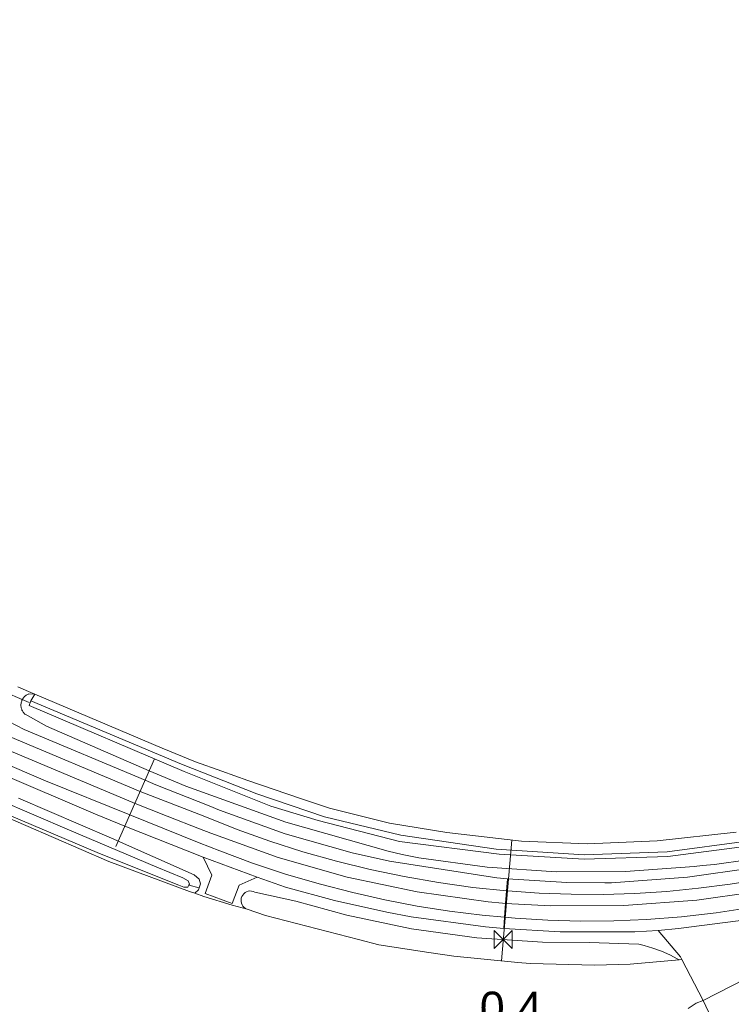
# Model space of a CAD drawing. Extents: x 140829 to 145054, y 448512 to 451778.
# Tile 21 of 152: x 141425 to 141513, y 449470 to 449592. Entities that reach past the tile are written whole.
import ezdxf
from ezdxf import colors
from ezdxf.entities.mleader import LeaderData, LeaderLine
from ezdxf.math import Vec2, Vec3

# ---------------------------------------------------------------- set-up
doc = ezdxf.new("R2010")
doc.units = 0
doc.header["$MEASUREMENT"] = 0
for name, color, linetype in [('geometrie2dBegroeidTerreindeel', 7, 'Continuous'), ('geometrie2dOnbegroeidTerreindeel', 7, 'Continuous'), ('geometrie2dOndersteunendWaterdeel', 7, 'Continuous'), ('geometrie2dOndersteunendWegdeel', 7, 'Continuous'), ('geometrie2dOverigeConstructie', 7, 'Continuous'), ('geometrie2dWaterdeel', 7, 'Continuous'), ('geometrie2dWegdeel', 7, 'Continuous'), ('HMPAL', 1, 'Continuous'), ('PPALHM', 10, 'Continuous')]:
    doc.layers.add(name, color=color, linetype=linetype)
doc.styles.get("Standard").update_dxf_attribs({"font": 'arial.ttf'})

msp = doc.modelspace()

# ---------------------------------------------------------------- linework, layer by layer
at = {"layer": 'geometrie2dBegroeidTerreindeel', "linetype": 'Continuous', "lineweight": 0}
for p, q in [((141425.72, 449508.75), (141424.4, 449509.31)), ((141426.5, 449508.42), (141425.72, 449508.75)), ((141442.4, 449501.71), (141426.5, 449508.42)), ((141446.55, 449500.01), (141442.4, 449501.71)), ((141449.8, 449498.83), (141446.55, 449500.01)), ((141453.06, 449497.67), (141449.8, 449498.83)), ((141456.32, 449496.54), (141453.06, 449497.67)), ((141415.94, 449496.13), (141435.75, 449487.59)), ((141459.6, 449495.43), (141456.32, 449496.54)), ((141463.21, 449494.23), (141459.6, 449495.43)), ((141470.71, 449492.37), (141463.21, 449494.23)), ((141477.86, 449491.19), (141470.71, 449492.37)), ((141487.16, 449490.11), (141477.86, 449491.19)), ((141513.88, 449491.22), (141504.05, 449490.14)), ((141495.34, 449489.8), (141487.16, 449490.11)), ((141504.05, 449490.14), (141495.34, 449489.8)), ((141435.75, 449487.59), (141445.79, 449483.87)), ((141445.79, 449483.87), (141446.44, 449483.64)), ((141446.44, 449483.64), (141447.57, 449483.24)), ((141447.57, 449483.24), (141451.1, 449482.15)), ((141451.1, 449482.15), (141452.95, 449481.66)), ((141452.95, 449481.66), (141455.27, 449480.86)), ((141455.27, 449480.86), (141466.84, 449477.87)), ((141466.84, 449477.87), (141469.37, 449477.21)), ((141469.37, 449477.21), (141475.6, 449476.24)), ((141475.6, 449476.24), (141478.73, 449475.81)), ((141478.73, 449475.81), (141486.67, 449475)), ((141500.68, 449474.8), (141506.78, 449475.36)), ((141506.78, 449475.36), (141507.13, 449475.38)), ((141507.13, 449475.38), (141509.77, 449470.28)), ((141486.67, 449475), (141488.22, 449474.9)), ((141488.22, 449474.9), (141496.29, 449474.67)), ((141496.29, 449474.67), (141500.68, 449474.8)), ((141509.77, 449470.28), (141508.91, 449469.97)), ((141508.91, 449469.97), (141507.9, 449469.29))]:
    msp.add_line(p, q, dxfattribs=at)
at = {"layer": 'geometrie2dOnbegroeidTerreindeel', "linetype": 'Continuous', "lineweight": 0}
for p, q in [((141509.77, 449470.28), (141515.06, 449472.97)), ((141511.09, 449467.48), (141509.77, 449470.28))]:
    msp.add_line(p, q, dxfattribs=at)
at = {"layer": 'geometrie2dOndersteunendWaterdeel', "linetype": 'Continuous', "lineweight": 0}
for p, q in [((141425.28, 449508.15), (141425.36, 449508.22)), ((141425.36, 449508.22), (141425.45, 449508.28)), ((141425.45, 449508.28), (141425.53, 449508.34)), ((141425.53, 449508.34), (141425.63, 449508.39)), ((141425.63, 449508.39), (141425.72, 449508.43)), ((141425.72, 449508.43), (141425.75, 449508.44)), ((141425.75, 449508.44), (141426.5, 449508.42)), ((141426.5, 449508.42), (141426.04, 449507.57)), ((141426.04, 449507.57), (141426.5, 449508.42)), ((141426.5, 449508.42), (141442.4, 449501.71)), ((141426.5, 449508.42), (141426.5, 449508.42)), ((141424.79, 449507.15), (141424.8, 449507.25)), ((141424.79, 449507.04), (141424.79, 449507.15)), ((141424.79, 449506.94), (141424.79, 449507.04)), ((141424.8, 449507.25), (141424.82, 449507.35)), ((141424.82, 449507.35), (141424.85, 449507.45)), ((141424.85, 449507.45), (141424.88, 449507.55)), ((141424.88, 449507.55), (141424.92, 449507.65)), ((141424.92, 449507.65), (141424.95, 449507.73)), ((141424.95, 449507.73), (141424.96, 449507.74)), ((141424.96, 449507.74), (141425.01, 449507.83)), ((141425.01, 449507.83), (141425.07, 449507.92)), ((141425.07, 449507.92), (141425.14, 449508)), ((141425.14, 449508), (141425.21, 449508.08)), ((141425.21, 449508.08), (141425.28, 449508.15)), ((141426.04, 449507.57), (141425.81, 449507.02)), ((141425.81, 449507.02), (141445.14, 449498.8)), ((141425.81, 449507.02), (141425.81, 449507.02)), ((141444.78, 449499.71), (141426.04, 449507.57)), ((141424.8, 449506.84), (141424.79, 449506.94)), ((141424.82, 449506.73), (141424.8, 449506.84)), ((141424.85, 449506.63), (141424.82, 449506.73)), ((141424.88, 449506.53), (141424.85, 449506.63)), ((141424.92, 449506.44), (141424.88, 449506.53)), ((141424.97, 449506.34), (141424.92, 449506.44)), ((141425.02, 449506.25), (141424.97, 449506.34)), ((141425.08, 449506.17), (141425.02, 449506.25)), ((141425.14, 449506.08), (141425.08, 449506.17)), ((141425.21, 449506.01), (141425.14, 449506.08)), ((141425.29, 449505.94), (141425.21, 449506.01)), ((141425.3, 449505.92), (141425.29, 449505.94)), ((141427.97, 449504.44), (141425.3, 449505.92)), ((141440.77, 449498.88), (141427.97, 449504.44)), ((141442.4, 449501.71), (141446.55, 449500.01)), ((141430.85, 449491.47), (141411.26, 449499.88)), ((141454.18, 449495.99), (141444.78, 449499.71)), ((141446.55, 449500.01), (141449.8, 449498.83)), ((141410.73, 449498.71), (141434.56, 449488.58)), ((141442.26, 449498.24), (141440.77, 449498.88)), ((141445.14, 449498.8), (141455.9, 449494.49)), ((141449.8, 449498.83), (141453.06, 449497.67)), ((141445.34, 449496.97), (141442.26, 449498.24)), ((141453.06, 449497.67), (141456.32, 449496.54)), ((141435.75, 449487.59), (141415.94, 449496.13)), ((141457.8, 449492.48), (141445.34, 449496.97)), ((141462.61, 449493.15), (141454.18, 449495.99)), ((141456.32, 449496.54), (141459.6, 449495.43)), ((141424.47, 449495.45), (141436.06, 449490.51)), ((141459.6, 449495.43), (141463.21, 449494.23)), ((141455.9, 449494.49), (141461.81, 449492.71)), ((141463.21, 449494.23), (141470.71, 449492.37)), ((141470.54, 449488.86), (141457.8, 449492.48)), ((141461.81, 449492.71), (141471.96, 449490.08)), ((141472.11, 449490.85), (141462.61, 449493.15)), ((141470.71, 449492.37), (141477.86, 449491.19)), ((141441.72, 449486.89), (141430.85, 449491.47)), ((141477.86, 449491.19), (141487.16, 449490.11)), ((141504.05, 449490.14), (141513.88, 449491.22)), ((141436.06, 449490.51), (141446.35, 449485.91)), ((141471.96, 449490.08), (141484.38, 449488.48)), ((141484, 449489.13), (141472.11, 449490.85)), ((141487.16, 449490.11), (141495.34, 449489.8)), ((141495.34, 449489.8), (141504.05, 449490.14)), ((141515.2, 449490.11), (141505.27, 449488.77)), ((141472.29, 449488.44), (141470.54, 449488.86)), ((141494.94, 449488.4), (141484, 449489.13)), ((141505.27, 449488.77), (141494.94, 449488.4)), ((141505.36, 449488.23), (141515.25, 449489.51)), ((141434.56, 449488.58), (141444.44, 449484.63)), ((141445.79, 449483.87), (141435.75, 449487.59)), ((141474.34, 449488.06), (141472.29, 449488.44)), ((141482.87, 449486.89), (141474.34, 449488.06)), ((141484.38, 449488.48), (141494.93, 449487.86)), ((141494.93, 449487.86), (141505.36, 449488.23)), ((141515.29, 449487.81), (141511.18, 449487.22)), ((141444.96, 449485.55), (141441.72, 449486.89)), ((141491.46, 449486.31), (141482.87, 449486.89)), ((141500.08, 449486.34), (141491.46, 449486.31)), ((141508.67, 449486.96), (141500.08, 449486.34)), ((141509.7, 449487.07), (141508.67, 449486.96)), ((141511.18, 449487.22), (141509.7, 449487.07)), ((141445.61, 449485.18), (141444.96, 449485.55)), ((141445.8, 449484.77), (141445.61, 449485.18)), ((141446.35, 449485.91), (141446.99, 449485.38)), ((141446.99, 449485.38), (141447.16, 449484.81)), ((141444.44, 449484.63), (141445.06, 449484.4)), ((141445.06, 449484.4), (141445.58, 449484.39)), ((141445.58, 449484.39), (141445.72, 449484.63)), ((141445.72, 449484.63), (141445.8, 449484.77)), ((141446.98, 449484.29), (141445.72, 449484.63)), ((141445.72, 449484.63), (141446.98, 449484.29)), ((141446.44, 449483.64), (141445.79, 449483.87)), ((141446.9, 449484.07), (141446.44, 449483.64)), ((141446.98, 449484.29), (141446.9, 449484.07)), ((141447.16, 449484.81), (141446.98, 449484.29)), ((141508.91, 449469.97), (141509.77, 449470.28)), ((141509.77, 449470.28), (141511.09, 449467.48)), ((141507.9, 449469.29), (141508.91, 449469.97))]:
    msp.add_line(p, q, dxfattribs=at)
at = {"layer": 'geometrie2dOndersteunendWegdeel', "linetype": 'Continuous', "lineweight": 0}
for p, q in [((141424.4, 449509.31), (141425.72, 449508.75)), ((141425.36, 449508.22), (141425.28, 449508.15)), ((141425.45, 449508.28), (141425.36, 449508.22)), ((141425.53, 449508.34), (141425.45, 449508.28)), ((141425.63, 449508.39), (141425.53, 449508.34)), ((141425.72, 449508.43), (141425.63, 449508.39)), ((141425.72, 449508.75), (141426.5, 449508.42)), ((141425.75, 449508.44), (141425.72, 449508.43)), ((141426.5, 449508.42), (141425.75, 449508.44)), ((141424.8, 449507.25), (141424.79, 449507.15)), ((141424.79, 449507.15), (141424.79, 449507.04)), ((141424.79, 449507.04), (141424.79, 449506.94)), ((141424.82, 449507.35), (141424.8, 449507.25)), ((141424.85, 449507.45), (141424.82, 449507.35)), ((141424.88, 449507.55), (141424.85, 449507.45)), ((141424.92, 449507.65), (141424.88, 449507.55)), ((141424.95, 449507.73), (141424.92, 449507.65)), ((141424.96, 449507.74), (141424.95, 449507.73)), ((141425.01, 449507.83), (141424.96, 449507.74)), ((141425.07, 449507.92), (141425.01, 449507.83)), ((141425.14, 449508), (141425.07, 449507.92)), ((141425.21, 449508.08), (141425.14, 449508)), ((141425.28, 449508.15), (141425.21, 449508.08)), ((141424.79, 449506.94), (141424.8, 449506.84)), ((141424.8, 449506.84), (141424.82, 449506.73)), ((141424.82, 449506.73), (141424.85, 449506.63)), ((141424.85, 449506.63), (141424.88, 449506.53)), ((141424.88, 449506.53), (141424.92, 449506.44)), ((141424.92, 449506.44), (141424.97, 449506.34)), ((141424.97, 449506.34), (141425.02, 449506.25)), ((141425.02, 449506.25), (141425.08, 449506.17)), ((141425.08, 449506.17), (141425.14, 449506.08)), ((141425.14, 449506.08), (141425.21, 449506.01)), ((141425.21, 449506.01), (141425.29, 449505.94)), ((141425.29, 449505.94), (141425.3, 449505.92)), ((141425.3, 449505.92), (141427.97, 449504.44)), ((141425.18, 449504.01), (141423.29, 449505.02)), ((141440.26, 449497.71), (141425.18, 449504.01)), ((141427.97, 449504.44), (141440.77, 449498.88)), ((141418.65, 449500.06), (141434.07, 449493.48)), ((141440.77, 449498.88), (141442.26, 449498.24)), ((141441.61, 449497.15), (141440.26, 449497.71)), ((141442.26, 449498.24), (141445.34, 449496.97)), ((141448.25, 449494.51), (141441.61, 449497.15)), ((141445.34, 449496.97), (141457.8, 449492.48)), ((141436.06, 449490.51), (141424.47, 449495.45)), ((141449.53, 449493.99), (141448.25, 449494.51)), ((141457.69, 449491.05), (141449.53, 449493.99)), ((141434.07, 449493.48), (141437.75, 449492)), ((141457.8, 449492.48), (141470.54, 449488.86)), ((141437.75, 449492), (141447.47, 449488.11)), ((141437.75, 449492), (141437.75, 449492)), ((141446.35, 449485.91), (141436.06, 449490.51)), ((141466.04, 449488.68), (141457.69, 449491.05)), ((141470.7, 449487.62), (141466.04, 449488.68)), ((141470.54, 449488.86), (141472.29, 449488.44)), ((141447.47, 449488.11), (141454.2, 449485.62)), ((141448.58, 449485.9), (141447.47, 449488.11)), ((141447.47, 449488.11), (141447.47, 449488.11)), ((141447.47, 449488.11), (141448.58, 449485.9)), ((141484.05, 449485.57), (141470.7, 449487.62)), ((141472.29, 449488.44), (141474.34, 449488.06)), ((141474.34, 449488.06), (141482.87, 449486.89)), ((141511.18, 449487.22), (141515.29, 449487.81)), ((141482.87, 449486.89), (141491.46, 449486.31)), ((141491.46, 449486.31), (141500.08, 449486.34)), ((141500.08, 449486.34), (141508.67, 449486.96)), ((141517.23, 449486.99), (141507.83, 449485.64)), ((141508.67, 449486.96), (141509.7, 449487.07)), ((141509.7, 449487.07), (141511.18, 449487.22)), ((141446.99, 449485.38), (141446.35, 449485.91)), ((141447.16, 449484.81), (141446.99, 449485.38)), ((141447.74, 449483.59), (141448.58, 449485.9)), ((141448.58, 449485.9), (141447.74, 449483.59)), ((141454.2, 449485.62), (141451.97, 449484.64)), ((141451.97, 449484.64), (141454.2, 449485.62)), ((141454.2, 449485.62), (141457.74, 449484.38)), ((141485.39, 449485.44), (141484.05, 449485.57)), ((141492.77, 449484.99), (141485.39, 449485.44)), ((141497.54, 449484.92), (141492.77, 449484.99)), ((141498.35, 449484.95), (141497.54, 449484.92)), ((141507.83, 449485.64), (141498.35, 449484.95)), ((141446.44, 449483.64), (141446.9, 449484.07)), ((141446.9, 449484.07), (141446.98, 449484.29)), ((141446.98, 449484.29), (141447.16, 449484.81)), ((141451.97, 449484.64), (141451.09, 449482.35)), ((141451.09, 449482.35), (141451.97, 449484.64)), ((141452.71, 449483.71), (141452.54, 449483.58)), ((141452.89, 449483.82), (141452.71, 449483.71)), ((141453.09, 449483.89), (141452.89, 449483.82)), ((141453.3, 449483.92), (141453.09, 449483.89)), ((141453.51, 449483.91), (141453.3, 449483.92)), ((141453.71, 449483.87), (141453.51, 449483.91)), ((141453.91, 449483.79), (141453.71, 449483.87)), ((141459.03, 449482.65), (141453.91, 449483.79)), ((141457.74, 449484.38), (141463.85, 449482.72)), ((141447.57, 449483.24), (141446.44, 449483.64)), ((141451.1, 449482.15), (141447.57, 449483.24)), ((141451.09, 449482.35), (141447.74, 449483.59)), ((141447.74, 449483.59), (141451.09, 449482.35)), ((141452.24, 449483.03), (141452.21, 449482.82)), ((141452.21, 449482.82), (141452.21, 449482.61)), ((141452.21, 449482.61), (141452.26, 449482.41)), ((141452.31, 449483.23), (141452.24, 449483.03)), ((141452.41, 449483.41), (141452.31, 449483.23)), ((141452.54, 449483.58), (141452.41, 449483.41)), ((141465.38, 449480.89), (141459.03, 449482.65)), ((141463.85, 449482.72), (141470.38, 449481.28)), ((141452.95, 449481.66), (141451.1, 449482.15)), ((141452.26, 449482.41), (141452.34, 449482.21)), ((141452.34, 449482.21), (141452.45, 449482.03)), ((141452.45, 449482.03), (141452.59, 449481.88)), ((141452.59, 449481.88), (141452.76, 449481.75)), ((141452.76, 449481.75), (141452.95, 449481.66)), ((141470.38, 449481.28), (141473.4, 449480.71)), ((141473.43, 449479.21), (141465.38, 449480.89)), ((141473.4, 449480.71), (141482.65, 449479.44)), ((141481.57, 449478.09), (141473.43, 449479.21)), ((141482.65, 449479.44), (141484.93, 449479.23)), ((141484.93, 449479.23), (141491.95, 449478.82)), ((141491.95, 449478.82), (141501.28, 449478.84)), ((141501.28, 449478.84), (141504.16, 449478.98)), ((141504.16, 449478.98), (141506.96, 449475.71)), ((141489.77, 449477.53), (141481.57, 449478.09)), ((141495.57, 449477.49), (141489.77, 449477.53)), ((141501.76, 449477.28), (141495.57, 449477.49)), ((141502.43, 449477.13), (141501.76, 449477.28)), ((141503.52, 449476.82), (141502.43, 449477.13)), ((141504.59, 449476.43), (141503.52, 449476.82)), ((141505.63, 449475.98), (141504.59, 449476.43)), ((141506.63, 449475.45), (141505.63, 449475.98)), ((141506.78, 449475.36), (141506.63, 449475.45)), ((141507.13, 449475.38), (141506.78, 449475.36)), ((141506.96, 449475.71), (141507.13, 449475.38))]:
    msp.add_line(p, q, dxfattribs=at)
at = {"layer": 'geometrie2dOverigeConstructie', "linetype": 'Continuous', "lineweight": 0}
for p, q in [((141418.32, 449510.59), (141425.8, 449507.36)), ((141425.8, 449507.36), (141418.32, 449510.59)), ((141436.63, 449489.44), (141441.42, 449500.35)), ((141441.42, 449500.35), (141436.63, 449489.44))]:
    msp.add_line(p, q, dxfattribs=at)
at = {"layer": 'geometrie2dWaterdeel', "linetype": 'Continuous', "lineweight": 0}
for p, q in [((141425.81, 449507.02), (141426.04, 449507.57)), ((141445.14, 449498.8), (141425.81, 449507.02)), ((141426.04, 449507.57), (141444.78, 449499.71)), ((141426.04, 449507.57), (141426.04, 449507.57)), ((141411.26, 449499.88), (141430.85, 449491.47)), ((141444.78, 449499.71), (141454.18, 449495.99)), ((141434.56, 449488.58), (141410.73, 449498.71)), ((141455.9, 449494.49), (141445.14, 449498.8)), ((141454.18, 449495.99), (141462.61, 449493.15)), ((141461.81, 449492.71), (141455.9, 449494.49)), ((141471.96, 449490.08), (141461.81, 449492.71)), ((141462.61, 449493.15), (141472.11, 449490.85)), ((141430.85, 449491.47), (141441.72, 449486.89)), ((141484.38, 449488.48), (141471.96, 449490.08)), ((141472.11, 449490.85), (141484, 449489.13)), ((141505.27, 449488.77), (141515.2, 449490.11)), ((141484, 449489.13), (141494.94, 449488.4)), ((141494.94, 449488.4), (141505.27, 449488.77)), ((141515.25, 449489.51), (141505.36, 449488.23)), ((141444.44, 449484.63), (141434.56, 449488.58)), ((141494.93, 449487.86), (141484.38, 449488.48)), ((141505.36, 449488.23), (141494.93, 449487.86)), ((141441.72, 449486.89), (141444.96, 449485.55)), ((141444.96, 449485.55), (141445.61, 449485.18)), ((141445.61, 449485.18), (141445.8, 449484.77)), ((141445.06, 449484.4), (141444.44, 449484.63)), ((141445.58, 449484.39), (141445.06, 449484.4)), ((141445.72, 449484.63), (141445.58, 449484.39)), ((141445.8, 449484.77), (141445.72, 449484.63)), ((141452.54, 449483.58), (141452.71, 449483.71)), ((141452.71, 449483.71), (141452.89, 449483.82)), ((141452.89, 449483.82), (141453.09, 449483.89)), ((141453.09, 449483.89), (141453.3, 449483.92)), ((141453.3, 449483.92), (141453.51, 449483.91)), ((141453.51, 449483.91), (141453.71, 449483.87)), ((141453.71, 449483.87), (141453.91, 449483.79)), ((141453.91, 449483.79), (141459.03, 449482.65)), ((141452.21, 449482.82), (141452.24, 449483.03)), ((141452.21, 449482.61), (141452.21, 449482.82)), ((141452.26, 449482.41), (141452.21, 449482.61)), ((141452.24, 449483.03), (141452.31, 449483.23)), ((141452.31, 449483.23), (141452.41, 449483.41)), ((141452.41, 449483.41), (141452.54, 449483.58)), ((141459.03, 449482.65), (141465.38, 449480.89)), ((141452.34, 449482.21), (141452.26, 449482.41)), ((141452.45, 449482.03), (141452.34, 449482.21)), ((141452.59, 449481.88), (141452.45, 449482.03)), ((141452.76, 449481.75), (141452.59, 449481.88)), ((141452.95, 449481.66), (141452.76, 449481.75)), ((141455.27, 449480.86), (141452.95, 449481.66)), ((141452.95, 449481.66), (141452.95, 449481.66)), ((141466.84, 449477.87), (141455.27, 449480.86)), ((141465.38, 449480.89), (141473.43, 449479.21)), ((141473.43, 449479.21), (141481.57, 449478.09)), ((141469.37, 449477.21), (141466.84, 449477.87)), ((141481.57, 449478.09), (141489.77, 449477.53)), ((141475.6, 449476.24), (141469.37, 449477.21)), ((141489.77, 449477.53), (141495.57, 449477.49)), ((141495.57, 449477.49), (141501.76, 449477.28)), ((141501.76, 449477.28), (141502.43, 449477.13)), ((141502.43, 449477.13), (141503.52, 449476.82)), ((141503.52, 449476.82), (141504.59, 449476.43)), ((141504.59, 449476.43), (141505.63, 449475.98)), ((141478.73, 449475.81), (141475.6, 449476.24)), ((141486.67, 449475), (141478.73, 449475.81)), ((141506.78, 449475.36), (141500.68, 449474.8)), ((141505.63, 449475.98), (141506.63, 449475.45)), ((141506.63, 449475.45), (141506.78, 449475.36)), ((141488.22, 449474.9), (141486.67, 449475)), ((141496.29, 449474.67), (141488.22, 449474.9)), ((141500.68, 449474.8), (141496.29, 449474.67))]:
    msp.add_line(p, q, dxfattribs=at)
at = {"layer": 'geometrie2dWegdeel', "linetype": 'Continuous', "lineweight": 0}
for p, q in [((141423.29, 449505.02), (141425.18, 449504.01)), ((141439.65, 449496.32), (141422.65, 449503.44)), ((141422.65, 449503.44), (141439.65, 449496.32)), ((141425.18, 449504.01), (141440.26, 449497.71)), ((141416.49, 449502.5), (141427.85, 449497.63)), ((141427.85, 449497.63), (141416.49, 449502.5)), ((141422.01, 449501.93), (141438.72, 449494.94)), ((141438.72, 449494.94), (141422.01, 449501.93)), ((141434.07, 449493.48), (141418.65, 449500.06)), ((141427.85, 449497.63), (141438.36, 449493.39)), ((141438.36, 449493.39), (141427.85, 449497.63)), ((141440.26, 449497.71), (141441.61, 449497.15)), ((141447.69, 449493.17), (141439.65, 449496.32)), ((141439.65, 449496.32), (141447.69, 449493.17)), ((141441.61, 449497.15), (141448.25, 449494.51)), ((141438.72, 449494.94), (141439.01, 449494.82)), ((141439.01, 449494.82), (141438.72, 449494.94)), ((141439.01, 449494.82), (141443.02, 449493.23)), ((141439.01, 449494.82), (141439.01, 449494.82)), ((141443.02, 449493.23), (141439.01, 449494.82)), ((141448.25, 449494.51), (141449.53, 449493.99)), ((141449.53, 449493.99), (141457.69, 449491.05)), ((141437.75, 449492), (141434.07, 449493.48)), ((141438.36, 449493.39), (141446.98, 449489.91)), ((141446.98, 449489.91), (141438.36, 449493.39)), ((141443.02, 449493.23), (141447.05, 449491.67)), ((141447.05, 449491.67), (141443.02, 449493.23)), ((141451.71, 449491.58), (141447.69, 449493.17)), ((141447.69, 449493.17), (141451.71, 449491.58)), ((141447.47, 449488.11), (141437.75, 449492)), ((141447.05, 449491.67), (141448.46, 449491.1)), ((141448.46, 449491.1), (141447.05, 449491.67)), ((141448.46, 449491.1), (141456.85, 449488.07)), ((141456.85, 449488.07), (141448.46, 449491.1)), ((141455.8, 449490.13), (141451.71, 449491.58)), ((141451.71, 449491.58), (141455.8, 449490.13)), ((141446.98, 449489.91), (141449.58, 449488.9)), ((141449.58, 449488.9), (141446.98, 449489.91)), ((141459.92, 449488.81), (141455.8, 449490.13)), ((141455.8, 449490.13), (141459.92, 449488.81)), ((141457.69, 449491.05), (141466.04, 449488.68)), ((141449.58, 449488.9), (141453.64, 449487.38)), ((141453.64, 449487.38), (141449.58, 449488.9)), ((141464.09, 449487.64), (141459.92, 449488.81)), ((141459.92, 449488.81), (141464.09, 449487.64)), ((141466.04, 449488.68), (141470.7, 449487.62)), ((141454.2, 449485.62), (141447.47, 449488.11)), ((141453.64, 449487.38), (141457.76, 449486.01)), ((141457.76, 449486.01), (141453.64, 449487.38)), ((141456.85, 449488.07), (141465.43, 449485.63)), ((141465.43, 449485.63), (141456.85, 449488.07)), ((141468.3, 449486.61), (141464.09, 449487.64)), ((141464.09, 449487.64), (141468.3, 449486.61)), ((141470.7, 449487.62), (141484.05, 449485.57)), ((141470.7, 449487.62), (141470.7, 449487.62)), ((141472.54, 449485.72), (141468.3, 449486.61)), ((141468.3, 449486.61), (141472.54, 449485.72)), ((141507.83, 449485.64), (141517.23, 449486.99)), ((141457.74, 449484.38), (141454.2, 449485.62)), ((141457.76, 449486.01), (141461.92, 449484.79)), ((141461.92, 449484.79), (141457.76, 449486.01)), ((141465.43, 449485.63), (141474.16, 449483.8)), ((141474.16, 449483.8), (141465.43, 449485.63)), ((141476.8, 449484.97), (141472.54, 449485.72)), ((141472.54, 449485.72), (141476.8, 449484.97)), ((141481.09, 449484.37), (141476.8, 449484.97)), ((141476.8, 449484.97), (141481.09, 449484.37)), ((141484.05, 449485.57), (141485.39, 449485.44)), ((141485.39, 449485.44), (141485.28, 449483.93)), ((141485.39, 449485.44), (141492.77, 449484.99)), ((141492.77, 449484.99), (141497.54, 449484.92)), ((141497.54, 449484.92), (141498.35, 449484.95)), ((141498.35, 449484.95), (141507.83, 449485.64)), ((141517.05, 449485.41), (141513.13, 449484.77)), ((141513.13, 449484.77), (141517.05, 449485.41)), ((141463.85, 449482.72), (141457.74, 449484.38)), ((141457.74, 449484.38), (141457.74, 449484.38)), ((141461.92, 449484.79), (141466.12, 449483.72)), ((141466.12, 449483.72), (141461.92, 449484.79)), ((141466.12, 449483.72), (141470.12, 449482.82)), ((141470.12, 449482.82), (141466.12, 449483.72)), ((141474.16, 449483.8), (141483, 449482.58)), ((141483, 449482.58), (141474.16, 449483.8)), ((141485.28, 449483.93), (141481.09, 449484.37)), ((141481.09, 449484.37), (141485.28, 449483.93)), ((141485.16, 449482.38), (141485.28, 449483.93)), ((141485.28, 449483.93), (141485.16, 449482.38)), ((141485.4, 449483.92), (141485.28, 449483.93)), ((141485.28, 449483.93), (141485.4, 449483.92)), ((141489.36, 449483.65), (141485.4, 449483.92)), ((141485.4, 449483.92), (141489.36, 449483.65)), ((141505.24, 449483.87), (141501.27, 449483.62)), ((141501.27, 449483.62), (141505.24, 449483.87)), ((141509.19, 449484.25), (141505.24, 449483.87)), ((141505.24, 449483.87), (141509.19, 449484.25)), ((141508.99, 449482.76), (141518, 449484.06)), ((141518, 449484.06), (141508.99, 449482.76)), ((141513.13, 449484.77), (141509.19, 449484.25)), ((141509.19, 449484.25), (141513.13, 449484.77)), ((141470.38, 449481.28), (141463.85, 449482.72)), ((141470.12, 449482.82), (141474.15, 449482.04)), ((141474.15, 449482.04), (141470.12, 449482.82)), ((141483, 449482.58), (141484.76, 449482.41)), ((141484.76, 449482.41), (141483, 449482.58)), ((141493.33, 449483.51), (141489.36, 449483.65)), ((141489.36, 449483.65), (141493.33, 449483.51)), ((141497.31, 449483.5), (141493.33, 449483.51)), ((141493.33, 449483.51), (141497.31, 449483.5)), ((141501.27, 449483.62), (141497.31, 449483.5)), ((141497.31, 449483.5), (141501.27, 449483.62)), ((141499.91, 449482.1), (141508.99, 449482.76)), ((141508.99, 449482.76), (141499.91, 449482.1)), ((141473.4, 449480.71), (141470.38, 449481.28)), ((141474.15, 449482.04), (141478.19, 449481.41)), ((141478.19, 449481.41), (141474.15, 449482.04)), ((141478.19, 449481.41), (141482.26, 449480.9)), ((141482.26, 449480.9), (141478.19, 449481.41)), ((141484.76, 449482.41), (141485.16, 449482.38)), ((141485.16, 449482.38), (141484.76, 449482.41)), ((141485.04, 449480.64), (141485.16, 449482.38)), ((141485.16, 449482.38), (141485.04, 449480.64)), ((141485.16, 449482.38), (141490.81, 449482.08)), ((141490.81, 449482.08), (141485.16, 449482.38)), ((141490.81, 449482.08), (141499.91, 449482.1)), ((141499.91, 449482.1), (141490.81, 449482.08)), ((141511.4, 449481.21), (141515.71, 449481.87)), ((141515.71, 449481.87), (141511.4, 449481.21)), ((141482.65, 449479.44), (141473.4, 449480.71)), ((141482.26, 449480.9), (141485.04, 449480.64)), ((141485.04, 449480.64), (141482.26, 449480.9)), ((141484.93, 449479.23), (141485.04, 449480.64)), ((141485.04, 449480.64), (141484.93, 449479.23)), ((141485.04, 449480.64), (141486.34, 449480.52)), ((141486.34, 449480.52), (141485.04, 449480.64)), ((141486.34, 449480.52), (141490.43, 449480.28)), ((141490.43, 449480.28), (141486.34, 449480.52)), ((141490.43, 449480.28), (141494.53, 449480.17)), ((141494.53, 449480.17), (141490.43, 449480.28)), ((141494.53, 449480.17), (141498.63, 449480.19)), ((141498.63, 449480.19), (141494.53, 449480.17)), ((141498.63, 449480.19), (141502.72, 449480.35)), ((141502.72, 449480.35), (141498.63, 449480.19)), ((141502.72, 449480.35), (141507.07, 449480.71)), ((141507.07, 449480.71), (141502.72, 449480.35)), ((141515.41, 449480.35), (141506.7, 449479.24)), ((141506.7, 449479.24), (141515.41, 449480.35)), ((141507.07, 449480.71), (141511.4, 449481.21)), ((141511.4, 449481.21), (141507.07, 449480.71)), ((141484.93, 449479.23), (141482.65, 449479.44)), ((141491.95, 449478.82), (141484.93, 449479.23)), ((141501.28, 449478.84), (141491.95, 449478.82)), ((141504.16, 449478.98), (141501.28, 449478.84)), ((141506.7, 449479.24), (141504.16, 449478.98)), ((141504.16, 449478.98), (141506.7, 449479.24)), ((141506.96, 449475.71), (141504.16, 449478.98)), ((141507.13, 449475.38), (141506.96, 449475.71)), ((141509.77, 449470.28), (141507.13, 449475.38)), ((141515.06, 449472.97), (141509.77, 449470.28)), ((141509.77, 449470.28), (141509.77, 449470.28))]:
    msp.add_line(p, q, dxfattribs=at)
at = {"layer": 'HMPAL', "linetype": 'Continuous', "lineweight": 0}
msp.add_line((141484.64, 449475.21), (141485.94, 449490.25), dxfattribs=at)

# ---------------------------------------------------------------- texts
at = {"layer": 'HMPAL', "lineweight": 0, "insert": (141481.94, 449471.39), "char_height": 4, "attachment_point": 1, "bg_fill": 3, "box_fill_scale": 1.5, "bg_fill_color": 256, "bg_fill_transparency": 0}
msp.add_mtext_dynamic_manual_height_columns('0.4', width=4.2152, gutter_width=1, heights=[0], dxfattribs=at)

# ---------------------------------------------------------------- next in the draw order: leaders
at = {"layer": 'HMPAL', "lineweight": 0}
ml = msp.add_multileader_mtext('Standard', dxfattribs=at)
ml.set_content('BEGIN INSPECTIE', color=256)
ml.set_leader_properties()
ml.build(insert=Vec2(0, 0))
ml.multileader.update_dxf_attribs({"dogleg_length": 0.36, "arrow_head_size": 100})
ctx = ml.context
ctx.base_point, ctx.char_height, ctx.arrow_head_size, ctx.landing_gap_size, ctx.plane_origin, ctx.plane_x_axis, ctx.plane_y_axis = Vec3(141515.48, 450531.73), 50, 100, 0.09, Vec3(148901.03, 452787.08), Vec3(0.999937, -0.011216), Vec3(0.011216, 0.999937)
notes = []
notes.append((ctx, [(0, (1, 1, 0), (141515.12, 450531.73), (0.999937, -0.011216), 0.36, [(0, [(141129.78, 449425.51)], 0, [])])]))
ctx.mtext.insert, ctx.mtext.text_direction, ctx.mtext.rotation, ctx.mtext.flow_direction = Vec3(141515.85, 450556.72), Vec3(0.999937, -0.011216), 6.271969, 5
ctx.mtext.has_bg_fill, ctx.mtext.bg_color, ctx.mtext.bg_scale_factor, ctx.mtext.bg_transparency, ctx.mtext.use_window_bg_color = 1, -1027028792, 1.5, 0, 1
for ctx, leaders in notes:
    for number, flags, end, landing, length, lines in leaders:
        leader = LeaderData()
        leader.index, (leader.has_last_leader_line, leader.has_dogleg_vector, leader.attachment_direction) = number, flags
        leader.last_leader_point, leader.dogleg_vector, leader.dogleg_length = Vec3(end), Vec3(landing), length
        for number, points, colour, breaks in lines:
            line = LeaderLine()
            line.index, line.vertices, line.color, line.breaks = number, Vec3.list(points), colors.encode_raw_color(colour), breaks
            leader.lines.append(line)
        ctx.leaders.append(leader)

# ---------------------------------------------------------------- next in the draw order: linework, layer by layer
at = {"layer": 'PPALHM', "lineweight": 0}
for p, q in [((141483.75, 449478.99), (141485.99, 449476.74)), ((141483.75, 449476.74), (141483.75, 449478.99)), ((141485.99, 449478.99), (141483.75, 449476.74)), ((141485.99, 449476.74), (141485.99, 449478.99))]:
    msp.add_line(p, q, dxfattribs=at)

doc.saveas('drawing.dxf')
